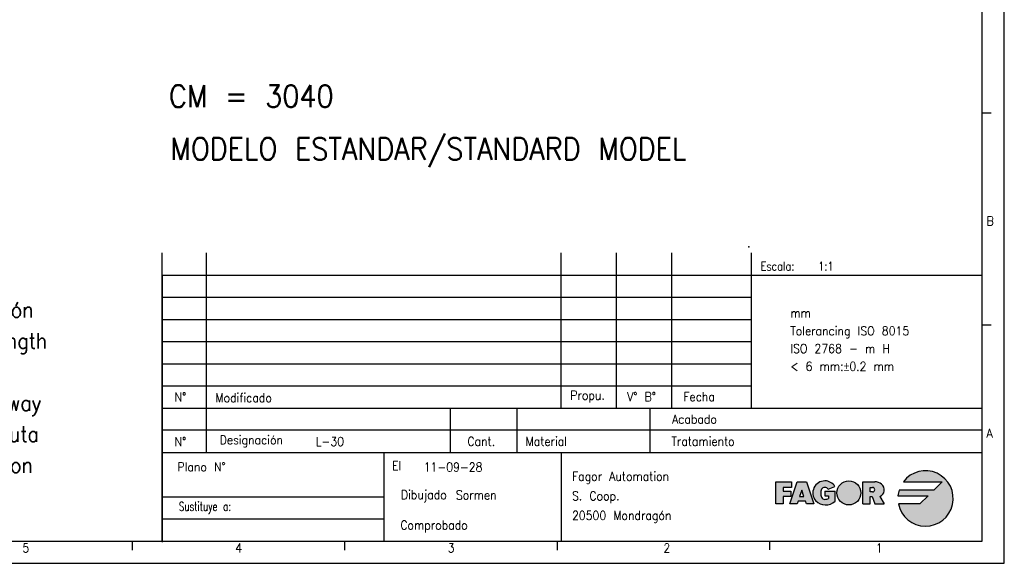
# Model space of a CAD drawing. Header units: inches. Extents: x -235 to 4216, y -109 to 485.
# Tile 10 of 31: x 383 to 605, y -109 to 13. Entities that reach past the tile are written whole.
import ezdxf

# ---------------------------------------------------------------- set-up
doc = ezdxf.new("R2010")
doc.units = ezdxf.units.IN
doc.layers.add('1', color=7, linetype='Continuous')
doc.styles.add('CONVERTER_11', font='txt.shx', dxfattribs={"width": 0.9})
doc.styles.add('CONVERTER_12', font='txt.shx', dxfattribs={"width": 0.72})
doc.styles.add('CONVERTER_13', font='txt.shx', dxfattribs={"width": 0.81})

# ---------------------------------------------------------------- blocks, each defined once
blk = doc.blocks.new('A', base_point=(270.50000000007, 214.1200000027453))
at = {"layer": '1', "color": 2, "insert": (337.01805055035, -89.9944715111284), "char_height": 3.5, "attachment_point": 7, "line_spacing_factor": 1.20048019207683, "style": 'CONVERTER_11'}
blk.add_mtext('CM = Curso medición\\PCM = Measuring length\\PG = Guía máquina\\PG = Machine guideway\\PP = Posición absoluta\\PP = Absolute position', dxfattribs=at)
blk = doc.blocks.new('tolerancias__43', base_point=(547.2149843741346, -37.82507050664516))
at = {"layer": '1', "color": 7}
blk.add_point((547.2149843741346, -37.82507050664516), dxfattribs=at)
blk = doc.blocks.new('tolerancias__44', base_point=(547.8144653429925, -74.22039922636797))
at = {"layer": '1', "color": 7}
blk.add_point((547.8144653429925, -74.22039922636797), dxfattribs=at)
blk = doc.blocks.new('Marco_a1', base_point=(184.8144653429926, 187.7796007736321))
at = {"layer": '1', "linetype": 'Continuous'}
h = blk.add_hatch(color=2, dxfattribs=at)
edge = h.paths.add_edge_path()
edge.add_line((590.7861250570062, -90.84599406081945), (588.9111250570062, -92.72099406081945))
edge.add_line((588.9111250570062, -92.72099406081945), (581.0740050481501, -92.72099406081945))
edge.add_arc((587.0361250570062, -94.59599406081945), 6.250000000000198, 162.5423968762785, 174.2608295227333)
edge.add_line((580.8174535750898, -93.97099406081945), (587.6611250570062, -93.97099406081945))
edge.add_line((587.6611250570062, -93.97099406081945), (585.7861250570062, -95.84599406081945))
edge.add_line((585.7861250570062, -95.84599406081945), (580.9124007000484, -95.84599406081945))
edge.add_arc((587.0361250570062, -94.59599406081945), 6.249999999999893, 191.5369590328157, 503.130102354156)
edge.add_line((582.0361250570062, -90.84599406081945), (590.7861250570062, -90.84599406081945))
blk.add_hatch(color=2, dxfattribs=at).paths.add_polyline_path([(556.8277917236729, -92.09599406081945), (554.9527917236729, -92.09599406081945), (554.9527917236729, -92.92932739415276), (556.6194583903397, -92.92932739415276), (556.6194583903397, -93.76266072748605), (556.6194583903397, -94.17932739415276), (554.9527917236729, -94.17932739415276), (554.9527917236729, -95.84599406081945), (553.2861250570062, -95.84599406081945), (553.2861250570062, -90.84599406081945), (556.8277917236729, -90.84599406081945)])
h = blk.add_hatch(color=2, dxfattribs=at)
h.paths.add_polyline_path([(560.1611250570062, -95.84599406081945), (559.9527917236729, -95.22099406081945), (558.2861250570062, -95.22099406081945), (558.0777917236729, -95.84599406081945), (556.4111250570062, -95.84599406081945), (558.0777917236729, -90.84599406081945), (560.1611250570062, -90.84599406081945), (561.8277917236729, -95.84599406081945)])
h.paths.add_polyline_path([(559.1194583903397, -92.72099406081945), (558.6333472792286, -94.17932739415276), (559.6055695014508, -94.17932739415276)], flags=16)
h = blk.add_hatch(color=2, dxfattribs=at)
edge = h.paths.add_edge_path()
edge.add_line((564.3312465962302, -92.92932739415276), (564.3312465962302, -93.97099406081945))
edge.add_line((564.3312465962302, -93.97099406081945), (565.1645799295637, -93.97099406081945))
edge.add_line((565.1645799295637, -93.97099406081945), (565.1645799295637, -94.59599406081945))
edge.add_arc((564.3312465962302, -93.03349406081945), 1.770833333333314, 270, 298.0724869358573, ccw=False)
edge.add_arc((564.3312465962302, -93.97099406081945), 0.8333333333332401, 202.6198649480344, 270, ccw=False)
edge.add_arc((565.5812465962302, -93.45016072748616), 2.187499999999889, 154.6230664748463, 202.619864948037, ccw=False)
edge.add_arc((564.3288787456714, -92.92933074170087), 0.835386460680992, 29.91899816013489, 150.0810018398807, ccw=False)
edge.add_line((565.0529344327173, -92.51266072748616), (566.6099690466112, -91.88766072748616))
edge.add_arc((564.3277917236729, -93.34599406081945), 2.708333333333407, 32.57897039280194, 90)
edge.add_arc((564.3277917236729, -93.34599406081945), 2.7083333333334, 90, 219.5977388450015)
edge.add_arc((564.506467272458, -92.95005454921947), 3.104272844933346, 223.1289646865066, 312.983270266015)
edge.add_line((566.622913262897, -95.22099406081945), (566.622913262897, -92.92932739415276))
edge.add_line((566.622913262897, -92.92932739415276), (564.3312465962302, -92.92932739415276))
h = blk.add_hatch(color=2, dxfattribs=at)
edge = h.paths.add_edge_path()
edge.add_arc((569.7442851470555, -93.34599406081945), 2.708333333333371, 0, 360)
h = blk.add_hatch(color=2, dxfattribs=at)
edge = h.paths.add_edge_path()
edge.add_arc((576.1012248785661, -92.66967744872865), 1.643411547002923, -66.7233294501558, 50.761309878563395, ccw=False)
edge.add_line((576.7506542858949, -94.17932739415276), (577.6772287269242, -95.84599406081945))
edge.add_line((577.6772287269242, -95.84599406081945), (575.595503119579, -95.84599406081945))
edge.add_line((575.595503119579, -95.84599406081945), (574.970503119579, -94.17932739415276))
edge.add_line((574.970503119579, -94.17932739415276), (574.5538364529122, -94.17932739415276))
edge.add_line((574.5538364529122, -94.17932739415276), (574.5538364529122, -95.84599406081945))
edge.add_line((574.5538364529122, -95.84599406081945), (572.8871697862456, -95.84599406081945))
edge.add_line((572.8871697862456, -95.84599406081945), (572.8871697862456, -90.84599406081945))
edge.add_line((572.8871697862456, -90.84599406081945), (574.5538364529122, -90.84599406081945))
edge.add_line((574.5538364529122, -90.84599406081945), (575.595503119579, -90.84599406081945))
edge.add_arc((575.595503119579, -93.28889939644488), 2.442905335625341, 50.76130987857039, 90, ccw=False)
edge = h.paths.add_edge_path(flags=16)
edge.add_arc((575.0746697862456, -92.61682739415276), 0.5208333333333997, 270, 450)
edge.add_line((575.0746697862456, -92.09599406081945), (574.5538364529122, -92.09599406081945))
edge.add_line((574.5538364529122, -92.09599406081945), (574.5538364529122, -93.13766072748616))
edge.add_line((574.5538364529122, -93.13766072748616), (575.0746697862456, -93.13766072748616))
at = {"layer": '1', "color": 2, "linetype": 'Continuous'}
for p, q in [((604.8144653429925, -109.220399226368), (604.8144653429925, 484.7796007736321)), ((601.8144653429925, -7.68706589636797), (599.8144653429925, -7.68706589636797)), ((414.8144653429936, -44.22039922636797), (599.8144653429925, -44.22039922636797)), ((414.8144653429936, -49.22039922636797), (547.8144653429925, -49.22039922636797)), ((414.8144653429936, -54.22039922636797), (547.8144653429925, -54.22039922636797)), ((601.8144653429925, -55.55373255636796), (599.8144653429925, -55.55373255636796)), ((414.8144653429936, -59.22039922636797), (547.8144653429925, -59.22039922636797)), ((414.8144653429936, -64.22039922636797), (547.8144653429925, -64.22039922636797)), ((414.8144653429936, -69.22039922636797), (547.8144653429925, -69.22039922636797)), ((599.8144653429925, -79.22039922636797), (414.8144653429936, -79.22039922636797)), ((553.2861250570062, -90.84599406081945), (556.8277917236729, -90.84599406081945)), ((553.2861250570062, -95.84599406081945), (553.2861250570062, -90.84599406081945)), ((556.4111250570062, -95.84599406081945), (558.0777917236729, -90.84599406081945)), ((556.8277917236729, -90.84599406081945), (556.8277917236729, -92.09599406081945)), ((558.0777917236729, -90.84599406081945), (560.1611250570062, -90.84599406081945)), ((560.1611250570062, -90.84599406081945), (561.8277917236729, -95.84599406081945)), ((572.8871697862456, -90.84599406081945), (574.5538364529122, -90.84599406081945)), ((572.8871697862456, -95.84599406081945), (572.8871697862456, -90.84599406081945)), ((574.5538364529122, -90.84599406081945), (575.595503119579, -90.84599406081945)), ((582.0361250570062, -90.84599406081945), (590.7861250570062, -90.84599406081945)), ((590.7861250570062, -90.84599406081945), (588.9111250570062, -92.72099406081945)), ((554.9527917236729, -92.09599406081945), (554.9527917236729, -92.92932739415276)), ((556.8277917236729, -92.09599406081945), (554.9527917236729, -92.09599406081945)), ((554.9527917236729, -92.92932739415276), (556.6194583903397, -92.92932739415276)), ((556.6194583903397, -92.92932739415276), (556.6194583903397, -93.76266072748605)), ((559.1194583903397, -92.72099406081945), (558.6333472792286, -94.17932739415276)), ((559.6055695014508, -94.17932739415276), (559.1194583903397, -92.72099406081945)), ((564.3312465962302, -92.92932739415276), (566.622913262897, -92.92932739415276)), ((564.3312465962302, -92.92932739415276), (564.3312465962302, -93.97099406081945)), ((565.0529344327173, -92.51266072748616), (566.6099690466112, -91.88766072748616)), ((566.622913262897, -95.22099406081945), (566.622913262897, -92.92932739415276)), ((574.5538364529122, -92.09599406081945), (575.0746697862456, -92.09599406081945)), ((574.5538364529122, -93.13766072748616), (574.5538364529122, -92.09599406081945)), ((575.0746697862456, -93.13766072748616), (574.5538364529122, -93.13766072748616)), ((588.9111250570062, -92.72099406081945), (581.0740050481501, -92.72099406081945)), ((554.9527917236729, -94.17932739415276), (554.9527917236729, -95.84599406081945)), ((556.6194583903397, -94.17932739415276), (554.9527917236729, -94.17932739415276)), ((556.6194583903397, -93.76266072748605), (556.6194583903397, -94.17932739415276)), ((558.2861250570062, -95.22099406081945), (558.0777917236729, -95.84599406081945)), ((559.9527917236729, -95.22099406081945), (558.2861250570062, -95.22099406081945)), ((558.6333472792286, -94.17932739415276), (559.6055695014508, -94.17932739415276)), ((560.1611250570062, -95.84599406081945), (559.9527917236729, -95.22099406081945)), ((564.3312465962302, -93.97099406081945), (565.1645799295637, -93.97099406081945)), ((565.1645799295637, -93.97099406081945), (565.1645799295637, -94.59599406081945)), ((574.5538364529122, -95.84599406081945), (574.5538364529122, -94.17932739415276)), ((574.5538364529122, -94.17932739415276), (574.970503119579, -94.17932739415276)), ((574.970503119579, -94.17932739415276), (575.595503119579, -95.84599406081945)), ((576.7506542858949, -94.17932739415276), (577.6772287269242, -95.84599406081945)), ((580.8174535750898, -93.97099406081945), (587.6611250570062, -93.97099406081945)), ((587.6611250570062, -93.97099406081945), (585.7861250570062, -95.84599406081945)), ((554.9527917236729, -95.84599406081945), (553.2861250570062, -95.84599406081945)), ((558.0777917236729, -95.84599406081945), (556.4111250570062, -95.84599406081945)), ((561.8277917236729, -95.84599406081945), (560.1611250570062, -95.84599406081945)), ((572.8871697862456, -95.84599406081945), (574.5538364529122, -95.84599406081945)), ((575.595503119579, -95.84599406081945), (577.6772287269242, -95.84599406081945)), ((585.7861250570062, -95.84599406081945), (580.9124007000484, -95.84599406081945)), ((414.8144653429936, -99.22039922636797), (464.8144653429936, -99.22039922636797)), ((408.0497594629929, -104.2667880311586), (408.0497594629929, -106.2667880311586)), ((455.9909359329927, -104.2667880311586), (455.9909359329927, -106.2667880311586)), ((503.9321124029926, -104.2667880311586), (503.9321124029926, -106.2667880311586)), ((551.8732888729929, -104.220399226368), (551.8732888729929, -106.220399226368)), ((-235.1855346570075, -109.220399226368), (604.8144653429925, -109.220399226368))]:
    blk.add_line(p, q, dxfattribs=at)
at = {"layer": '1', "color": 7, "linetype": 'Continuous'}
for p, q in [((599.8144653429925, -104.220399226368), (599.8144653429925, 479.7796007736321)), ((414.8144653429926, -104.220399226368), (414.8144653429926, -39.22039922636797)), ((424.8144653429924, -84.22039922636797), (424.8144653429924, -39.22039922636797)), ((504.8144653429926, -74.22039922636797), (504.8144653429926, -39.22039922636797)), ((517.3144653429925, -74.22039922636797), (517.3144653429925, -39.22039922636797)), ((529.8144653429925, -74.22039922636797), (529.8144653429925, -39.22039922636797)), ((547.8144653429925, -74.22039922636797), (547.8144653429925, -39.22039922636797)), ((414.8144653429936, -74.22039922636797), (599.8144653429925, -74.22039922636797)), ((479.8144653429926, -74.22039922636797), (479.8144653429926, -84.22039922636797)), ((494.8144653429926, -74.22039922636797), (494.8144653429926, -84.22039922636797)), ((524.8144653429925, -74.22039922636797), (524.8144653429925, -84.22039922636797)), ((414.8144653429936, -84.22039922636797), (599.8144653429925, -84.22039922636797)), ((464.8144653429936, -84.22039922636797), (464.8144653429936, -94.22039922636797)), ((504.8144653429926, -84.22039922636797), (504.8144653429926, -104.220399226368)), ((414.8144653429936, -94.22039922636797), (464.8144653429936, -94.22039922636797)), ((464.8144653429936, -94.22039922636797), (464.8144653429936, -99.22039922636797)), ((464.8144653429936, -99.22039922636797), (464.8144653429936, -104.220399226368)), ((-215.1855346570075, -104.2203992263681), (599.8144653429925, -104.220399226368))]:
    blk.add_line(p, q, dxfattribs=at)
at = {"layer": '1', "color": 6, "linetype": 'Continuous'}
blk.add_line((414.8144653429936, -44.45543519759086), (414.8144653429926, -104.4554351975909), dxfattribs=at)
at = {"layer": '1', "color": 2, "linetype": 'Continuous'}
blk.add_circle((569.7442851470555, -93.34599406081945), 2.708333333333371, dxfattribs=at)
for centre, radius, start, end in [((587.0361250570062, -94.59599406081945), 6.249999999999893, 191.5369590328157, 143.130102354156), ((564.3277917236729, -93.34599406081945), 2.7083333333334, 90, 219.5977388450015), ((564.3277917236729, -93.34599406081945), 2.708333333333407, 32.57897039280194, 90), ((575.595503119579, -93.28889939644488), 2.442905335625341, 50.76130987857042, 90), ((565.5812465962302, -93.45016072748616), 2.187499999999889, 154.6230664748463, 202.619864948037), ((564.3288787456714, -92.92933074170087), 0.835386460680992, 29.9189981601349, 150.0810018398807), ((575.0746697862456, -92.61682739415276), 0.5208333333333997, 270, 90), ((576.1012248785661, -92.66967744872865), 1.643411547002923, 293.2766705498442, 50.76130987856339), ((587.0361250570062, -94.59599406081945), 6.250000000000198, 162.5423968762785, 174.2608295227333), ((564.506467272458, -92.95005454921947), 3.104272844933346, 223.1289646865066, 312.983270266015), ((564.3312465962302, -93.97099406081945), 0.8333333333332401, 202.6198649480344, 270), ((564.3312465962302, -93.03349406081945), 1.770833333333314, 270, 298.0724869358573)]:
    blk.add_arc(centre, radius, start, end, dxfattribs=at)
at = {"layer": '1', "color": 2}
for s, style, width, p in [('Escala:   1:1', 'CONVERTER_13', 0.81, (549.8144653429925, -43.22039922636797)), ('El', 'CONVERTER_11', 0.9, (466.6709961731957, -88.22039922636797))]:
    blk.add_text(s, height=2, dxfattribs=dict(at, style=style, width=width)).set_placement(p)
at = {"layer": '1', "color": 2, "char_height": 2}
for s, insert, attachment_point, line_spacing_factor, style in [('B', (600.8144653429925, -32.02039922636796), 4, 1.20048019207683, 'CONVERTER_11'), ('N°', (418.9359217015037, -71.72039922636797), 5, 1.32052821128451, 'CONVERTER_11'), ('Modificado', (426.8411380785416, -71.88881551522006), 4, 1.32052821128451, 'CONVERTER_11'), ('Propu.', (506.9021583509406, -71.65264731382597), 4, 1.32052821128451, 'CONVERTER_11'), ('V° B°', (519.7389604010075, -71.65264731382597), 4, 1.20048019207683, 'CONVERTER_11'), ('Fecha', (532.4083241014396, -71.65264731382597), 4, 1.32052821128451, 'CONVERTER_11'), ('Acabado', (539.9804469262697, -76.72039922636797), 6, 1.32052821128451, 'CONVERTER_11'), ('A', (600.8144653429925, -79.88706589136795), 4, 1.20048019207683, 'CONVERTER_11'), ('N°', (418.9359217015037, -81.79714185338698), 5, 1.32052821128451, 'CONVERTER_11'), ('Designación', (427.8144653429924, -81.72039922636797), 4, 1.32052821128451, 'CONVERTER_11'), ('Cant.', (486.8144653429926, -81.72039922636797), 5, 1.32052821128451, 'CONVERTER_11'), ('Material', (496.8144653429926, -81.72039922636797), 4, 1.32052821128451, 'CONVERTER_11'), ('Tratamiento', (543.9804469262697, -81.72039922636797), 6, 1.32052821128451, 'CONVERTER_11'), ('Plano N°', (429.1464032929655, -87.47591680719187), 6, 1.32052821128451, 'CONVERTER_11'), ('Fagor Automation\\PS. Coop.\\P20500 Mondragón', (507.2878943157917, -94.35581747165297), 4, 1.32052821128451, 'CONVERTER_11'), ('Dibujado', (479.0343105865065, -94.08862644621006), 6, 1.32052821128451, 'CONVERTER_11'), ('Sustituye a:', (430.3748860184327, -96.72039922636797), 6, 1.32052821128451, 'CONVERTER_12'), ('Comprobado', (483.7576746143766, -100.9375042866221), 6, 1.32052821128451, 'CONVERTER_11'), ('5', (383.2986028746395, -105.7667880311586), 4, 1.20048019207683, 'CONVERTER_11'), ('4', (431.3096997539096, -105.7667880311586), 4, 1.20048019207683, 'CONVERTER_11'), ('3', (479.2377337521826, -105.7667880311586), 4, 1.20048019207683, 'CONVERTER_11'), ('2', (527.9027006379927, -105.7667880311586), 4, 1.20048019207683, 'CONVERTER_11'), ('1', (575.8438771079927, -105.7667880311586), 4, 1.20048019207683, 'CONVERTER_11')]:
    blk.add_mtext(s, dxfattribs=dict(at, insert=insert, attachment_point=attachment_point, line_spacing_factor=line_spacing_factor, style=style))
blk = doc.blocks.new('Top', base_point=(184.8144653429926, 187.7796007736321))
blk.add_blockref('Marco_a1', (184.8144653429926, 187.7796007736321))
blk = doc.blocks.new('_dummy_frame__45', base_point=(-235.1855346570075, -174.5728945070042))
blk.add_blockref('Top', (184.8144653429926, 187.7796007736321))
blk = doc.blocks.new('_dummy_frame__46', base_point=(-346.4995658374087, -309.5127608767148))
at = {"layer": '1'}
for name, p in [('_dummy_frame__45', (-235.1855346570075, -174.5728945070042)), ('tolerancias__43', (547.2149843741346, -37.82507050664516)), ('tolerancias__44', (547.8144653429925, -74.22039922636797))]:
    blk.add_blockref(name, p, dxfattribs=at)
at = {"layer": '1', "color": 2, "style": 'CONVERTER_11', "width": 0.9}
for s, height, p in [('CM = 3040', 5, (416.3629828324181, -6.36472707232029)), ('MODELO ESTANDAR/STANDARD MODEL', 5, (416.697213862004, -18.24275573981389)), ('L-30', 2, (449.456998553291, -82.7704903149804)), ('11-09-28', 2, (473.818146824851, -88.5197412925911)), ('Sormen', 2, (481.0997795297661, -94.81625236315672))]:
    blk.add_text(s, height=height, dxfattribs=at).set_placement(p)
at = {"layer": '1', "color": 2, "insert": (556.53543961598, -65.7993288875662), "char_height": 2, "attachment_point": 7, "line_spacing_factor": 1.20048019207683, "style": 'CONVERTER_11'}
blk.add_mtext('mm\\PTolerancing ISO 8015\\PISO 2768 - m H\\P< 6 mm:{\\Fgdt;`}0.2 mm', dxfattribs=at)

msp = doc.modelspace()

# ---------------------------------------------------------------- block references
msp.add_blockref('A', (270.50000000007, 214.1200000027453))
at = {"layer": '1'}
msp.add_blockref('_dummy_frame__46', (-346.4995658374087, -309.5127608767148), dxfattribs=at)

doc.saveas('drawing.dxf')
